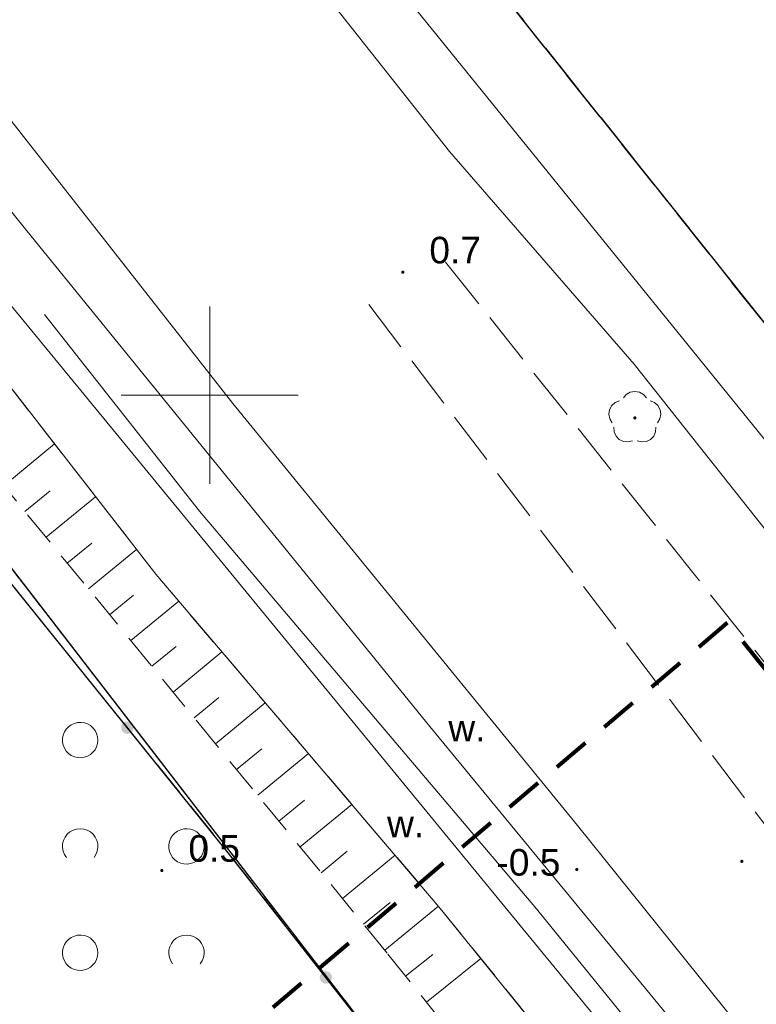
# Model space of a CAD drawing. Extents: x 5474185 to 5474933, y 5916077 to 5916824.
# Tile 97 of 256: x 5474445 to 5474465, y 5916633 to 5916661. Entities that reach past the tile are written whole.
import ezdxf
from ezdxf.enums import TextEntityAlignment as Align

# ---------------------------------------------------------------- set-up
doc = ezdxf.new("R2010")
doc.units = 0
for name, pattern in [('216-500', [2.5, 1.5, -1]), ('PRZER1-1', [1, 0.5, -0.5]), ('PRZER2-1', [1.5, 1, -0.5]), ('PRZER3-1', [2, 1.5, -0.5]), ('PRZER3-2', [2.5, 1.5, -1])]:
    doc.linetypes.add(name, pattern=pattern)
for name, color, linetype, lineweight in [('GESDZI', 253, 'CONTINUOUS', 18), ('GESJOB', 253, 'CONTINUOUS', 35), ('GESKKL', 253, 'CONTINUOUS', 18), ('GESUZY', 253, 'CONTINUOUS', 18), ('GSLINN', 253, 'CONTINUOUS', 18), ('GSLKOG', 253, 'CONTINUOUS', 35), ('GSPRDL', 253, 'CONTINUOUS', 18), ('GSPWPN', 253, 'CONTINUOUS', 13), ('GSPWPN_O', 253, 'CONTINUOUS', 13), ('GSSKOA', 253, 'CONTINUOUS', 18), ('GSSPDR', 253, 'CONTINUOUS', 18), ('GSSPDR_O', 253, 'CONTINUOUS', 18), ('GSSTZI', 254, 'CONTINUOUS', 18), ('GSSZAD', 254, 'CONTINUOUS', 18), ('GSSZSN', 254, 'CONTINUOUS', 18), ('Ramka sekcyjna', 253, 'CONTINUOUS', 18), ('Sieć wodociągowa', 253, 'CONTINUOUS', 40)]:
    doc.layers.add(name, color=color, linetype=linetype, lineweight=lineweight)
doc.styles.add('Arial', font='arial.ttf')

msp = doc.modelspace()

# ---------------------------------------------------------------- hatches: boundary and pattern name
at = {"layer": 'GSLKOG'}
for points in [[(5474447.659653, 5916640.44548), (5474447.615248, 5916640.456214), (5474447.575133, 5916640.478074), (5474447.542043, 5916640.509572), (5474447.518233, 5916640.54856), (5474447.505326, 5916640.592384), (5474447.5042, 5916640.638054), (5474447.514934, 5916640.682459), (5474447.536794, 5916640.722574), (5474447.568292, 5916640.755663), (5474447.60728, 5916640.779473), (5474447.651104, 5916640.79238), (5474447.696774, 5916640.793507), (5474447.741179, 5916640.782773), (5474447.781294, 5916640.760912), (5474447.814383, 5916640.729415), (5474447.838193, 5916640.690426), (5474447.8511, 5916640.646603), (5474447.852227, 5916640.600933), (5474447.841493, 5916640.556528), (5474447.819632, 5916640.516413), (5474447.788135, 5916640.483323), (5474447.749146, 5916640.459514), (5474447.705323, 5916640.446606)], [(5474447.659653, 5916640.44548), (5474447.615248, 5916640.456214), (5474447.575133, 5916640.478074), (5474447.542043, 5916640.509572), (5474447.518233, 5916640.54856), (5474447.505326, 5916640.592384), (5474447.5042, 5916640.638054), (5474447.514934, 5916640.682459), (5474447.536794, 5916640.722574), (5474447.568292, 5916640.755663), (5474447.60728, 5916640.779473), (5474447.651104, 5916640.79238), (5474447.696774, 5916640.793507), (5474447.741179, 5916640.782773), (5474447.781294, 5916640.760912), (5474447.814383, 5916640.729415), (5474447.838193, 5916640.690426), (5474447.8511, 5916640.646603), (5474447.852227, 5916640.600933), (5474447.841493, 5916640.556528), (5474447.819632, 5916640.516413), (5474447.788135, 5916640.483323), (5474447.749146, 5916640.459514), (5474447.705323, 5916640.446606)], [(5474453.258802, 5916633.401288), (5474453.214565, 5916633.412694), (5474453.174786, 5916633.435161), (5474453.142178, 5916633.467157), (5474453.118963, 5916633.506502), (5474453.106722, 5916633.550516), (5474453.106288, 5916633.596198), (5474453.117694, 5916633.640435), (5474453.140161, 5916633.680214), (5474453.172157, 5916633.712822), (5474453.211502, 5916633.736037), (5474453.255516, 5916633.748278), (5474453.301198, 5916633.748712), (5474453.345435, 5916633.737306), (5474453.385214, 5916633.714839), (5474453.417822, 5916633.682843), (5474453.441037, 5916633.643498), (5474453.453278, 5916633.599484), (5474453.453712, 5916633.553802), (5474453.442306, 5916633.509565), (5474453.419839, 5916633.469786), (5474453.387843, 5916633.437178), (5474453.348498, 5916633.413963), (5474453.304484, 5916633.401722)], [(5474453.258802, 5916633.401288), (5474453.214565, 5916633.412694), (5474453.174786, 5916633.435161), (5474453.142178, 5916633.467157), (5474453.118963, 5916633.506502), (5474453.106722, 5916633.550516), (5474453.106288, 5916633.596198), (5474453.117694, 5916633.640435), (5474453.140161, 5916633.680214), (5474453.172157, 5916633.712822), (5474453.211502, 5916633.736037), (5474453.255516, 5916633.748278), (5474453.301198, 5916633.748712), (5474453.345435, 5916633.737306), (5474453.385214, 5916633.714839), (5474453.417822, 5916633.682843), (5474453.441037, 5916633.643498), (5474453.453278, 5916633.599484), (5474453.453712, 5916633.553802), (5474453.442306, 5916633.509565), (5474453.419839, 5916633.469786), (5474453.387843, 5916633.437178), (5474453.348498, 5916633.413963), (5474453.304484, 5916633.401722)]]:
    msp.add_hatch(color=256, dxfattribs=at).paths.add_polyline_path(points)
at = {"layer": 'GSPRDL'}
msp.add_hatch(color=256, dxfattribs=at).paths.add_polyline_path([(5474462, 5916649.315), (5474461.986094, 5916649.317202), (5474461.97355, 5916649.323594), (5474461.963594, 5916649.33355), (5474461.957202, 5916649.346094), (5474461.955, 5916649.36), (5474461.957202, 5916649.373906), (5474461.963594, 5916649.38645), (5474461.97355, 5916649.396406), (5474461.986094, 5916649.402798), (5474462, 5916649.405), (5474462.013906, 5916649.402798), (5474462.02645, 5916649.396406), (5474462.036406, 5916649.38645), (5474462.042798, 5916649.373906), (5474462.045, 5916649.36), (5474462.042798, 5916649.346094), (5474462.036406, 5916649.33355), (5474462.02645, 5916649.323594), (5474462.013906, 5916649.317202)])
at = {"layer": 'GSPWPN'}
for points in [[(5474455.45, 5916653.425), (5474455.438353, 5916653.426533), (5474455.4275, 5916653.431029), (5474455.41818, 5916653.43818), (5474455.411029, 5916653.4475), (5474455.406533, 5916653.458353), (5474455.405, 5916653.47), (5474455.406533, 5916653.481647), (5474455.411029, 5916653.4925), (5474455.41818, 5916653.50182), (5474455.4275, 5916653.508971), (5474455.438353, 5916653.513467), (5474455.45, 5916653.515), (5474455.461647, 5916653.513467), (5474455.4725, 5916653.508971), (5474455.48182, 5916653.50182), (5474455.488971, 5916653.4925), (5474455.493467, 5916653.481647), (5474455.495, 5916653.47), (5474455.493467, 5916653.458353), (5474455.488971, 5916653.4475), (5474455.48182, 5916653.43818), (5474455.4725, 5916653.431029), (5474455.461647, 5916653.426533)], [(5474465.02, 5916636.805), (5474465.008353, 5916636.806533), (5474464.9975, 5916636.811029), (5474464.98818, 5916636.81818), (5474464.981029, 5916636.8275), (5474464.976533, 5916636.838353), (5474464.975, 5916636.85), (5474464.976533, 5916636.861647), (5474464.981029, 5916636.8725), (5474464.98818, 5916636.88182), (5474464.9975, 5916636.888971), (5474465.008353, 5916636.893467), (5474465.02, 5916636.895), (5474465.031647, 5916636.893467), (5474465.0425, 5916636.888971), (5474465.05182, 5916636.88182), (5474465.058971, 5916636.8725), (5474465.063467, 5916636.861647), (5474465.065, 5916636.85), (5474465.063467, 5916636.838353), (5474465.058971, 5916636.8275), (5474465.05182, 5916636.81818), (5474465.0425, 5916636.811029), (5474465.031647, 5916636.806533)], [(5474448.65, 5916636.545), (5474448.638353, 5916636.546533), (5474448.6275, 5916636.551029), (5474448.61818, 5916636.55818), (5474448.611029, 5916636.5675), (5474448.606533, 5916636.578353), (5474448.605, 5916636.59), (5474448.606533, 5916636.601647), (5474448.611029, 5916636.6125), (5474448.61818, 5916636.62182), (5474448.6275, 5916636.628971), (5474448.638353, 5916636.633467), (5474448.65, 5916636.635), (5474448.661647, 5916636.633467), (5474448.6725, 5916636.628971), (5474448.68182, 5916636.62182), (5474448.688971, 5916636.6125), (5474448.693467, 5916636.601647), (5474448.695, 5916636.59), (5474448.693467, 5916636.578353), (5474448.688971, 5916636.5675), (5474448.68182, 5916636.55818), (5474448.6725, 5916636.551029), (5474448.661647, 5916636.546533)], [(5474460.36, 5916636.575), (5474460.348353, 5916636.576533), (5474460.3375, 5916636.581029), (5474460.32818, 5916636.58818), (5474460.321029, 5916636.5975), (5474460.316533, 5916636.608353), (5474460.315, 5916636.62), (5474460.316533, 5916636.631647), (5474460.321029, 5916636.6425), (5474460.32818, 5916636.65182), (5474460.3375, 5916636.658971), (5474460.348353, 5916636.663467), (5474460.36, 5916636.665), (5474460.371647, 5916636.663467), (5474460.3825, 5916636.658971), (5474460.39182, 5916636.65182), (5474460.398971, 5916636.6425), (5474460.403467, 5916636.631647), (5474460.405, 5916636.62), (5474460.403467, 5916636.608353), (5474460.398971, 5916636.5975), (5474460.39182, 5916636.58818), (5474460.3825, 5916636.581029), (5474460.371647, 5916636.576533)]]:
    msp.add_hatch(color=256, dxfattribs=at).paths.add_polyline_path(points)

# ---------------------------------------------------------------- linework, layer by layer
at = {"layer": 'GESDZI', "linetype": 'Continuous', "lineweight": 13}
for p, q in [((5474394.01, 5916741.88, 10.22), (5474473.48, 5916642.23, 10.22)), ((5474473.48, 5916642.23, 10.22), (5474394.01, 5916741.88, 10.22)), ((5474455.96, 5916630.15, 10.22), (5474443.69, 5916646.04, 10.22)), ((5474443.69, 5916646.04, 10.22), (5474455.96, 5916630.15, 10.22))]:
    msp.add_line(p, q, dxfattribs=at)
at = {"layer": 'GESDZI', "linetype": 'Continuous', "lineweight": 13, "elevation": 10.22, "flags": 128}
msp.add_lwpolyline([(5474443.69, 5916646.04), (5474393.53, 5916708.46), (5474352.63, 5916757.58), (5474351.73, 5916758.9), (5474246, 5916681.43), (5474241.05, 5916671.19), (5474244.02, 5916663.45), (5474255.17, 5916645.95), (5474272.74, 5916621.91), (5474307.08, 5916579.16), (5474342.29, 5916532.08), (5474455.96, 5916630.15), (5474443.69, 5916646.04)], close=True, dxfattribs=at)
at = {"layer": 'GESJOB', "linetype": 'PRZER3-2', "lineweight": 30}
for p, q in [((5474394.01, 5916741.88, 10.22), (5474473.48, 5916642.23, 10.22)), ((5474473.48, 5916642.23, 10.22), (5474394.01, 5916741.88, 10.22))]:
    msp.add_line(p, q, dxfattribs=at)
at = {"layer": 'GESKKL', "linetype": 'PRZER3-1', "lineweight": 13}
msp.add_line((5474455.96, 5916630.15, 10.06), (5474443.69, 5916646.04, 10.06), dxfattribs=at)
at = {"layer": 'GESUZY', "linetype": 'PRZER1-1', "lineweight": 13}
for p, q in [((5474394.01, 5916741.88, 10.08), (5474473.48, 5916642.23, 10.08)), ((5474473.48, 5916642.23, 10.08), (5474394.01, 5916741.88, 10.08)), ((5474455.96, 5916630.15, 10.08), (5474443.69, 5916646.04, 10.08)), ((5474443.69, 5916646.04, 10.08), (5474455.96, 5916630.15, 10.08))]:
    msp.add_line(p, q, dxfattribs=at)
at = {"layer": 'GSLINN', "linetype": 'Continuous', "lineweight": 13}
for p, q in [((5474445.34, 5916652.28, 10.3), (5474449.71, 5916646.73, 10.3)), ((5474449.71, 5916646.73, 10.3), (5474459.18, 5916635.57, 10.3)), ((5474459.18, 5916635.57, 10.3), (5474469.27, 5916623.15, 10.3))]:
    msp.add_line(p, q, dxfattribs=at)
at = {"layer": 'GSLKOG', "linetype": 'Continuous', "lineweight": 30}
for p, q in [((5474450.6, 5916637, 10.18), (5474411.78, 5916685.09, 10.18)), ((5474455.96, 5916630.15, 10.18), (5474450.6, 5916637, 10.18))]:
    msp.add_line(p, q, dxfattribs=at)
at = {"layer": 'GSPRDL', "elevation": 10.12, "flags": 128}
for points in [[(5474461.675723, 5916649.923333), (5474461.759447, 5916650.022679), (5474461.872044, 5916650.087494), (5474462, 5916650.11), (5474462.127956, 5916650.087494), (5474462.240553, 5916650.022679), (5474462.324277, 5916649.923333)], [(5474461.364031, 5916649.225674), (5474461.29542, 5916649.335999), (5474461.268571, 5916649.463115), (5474461.286708, 5916649.591763), (5474461.347652, 5916649.706501), (5474461.44409, 5916649.793559), (5474461.564445, 5916649.842485)], [(5474462.435555, 5916649.842485), (5474462.55591, 5916649.793559), (5474462.652348, 5916649.706501), (5474462.713292, 5916649.591763), (5474462.731429, 5916649.463115), (5474462.70458, 5916649.335999), (5474462.635969, 5916649.225674)], [(5474461.931227, 5916648.713649), (5474461.805099, 5916648.682488), (5474461.675908, 5916648.696234), (5474461.559161, 5916648.753237), (5474461.468871, 5916648.846655), (5474461.415875, 5916648.965275), (5474461.406535, 5916649.094859)], [(5474462.593465, 5916649.094859), (5474462.584125, 5916648.965275), (5474462.531129, 5916648.846655), (5474462.440839, 5916648.753237), (5474462.324092, 5916648.696234), (5474462.194901, 5916648.682488), (5474462.068773, 5916648.713649)]]:
    msp.add_lwpolyline(points, dxfattribs=at)
at = {"layer": 'GSSKOA', "linetype": 'PRZER3-1', "lineweight": 13}
for p, q in [((5474470.06, 5916636.94, 10.18), (5474456.4, 5916654.08, 10.18)), ((5474454.49, 5916652.56, 10.18), (5474467.55, 5916635.42, 10.18))]:
    msp.add_line(p, q, dxfattribs=at)
at = {"layer": 'GSSPDR', "linetype": 'Continuous', "lineweight": 13}
for p, q in [((5474430.93, 5916691.61, 10.18), (5474472.83, 5916639.9, 10.18)), ((5474432.51, 5916669.84, 10.18), (5474444.84, 5916654.64, 10.18)), ((5474456.77, 5916656.88, 10.18), (5474448.49, 5916667.33, 10.18)), ((5474465.57, 5916626.76, 10.18), (5474438.88, 5916659.23, 10.18)), ((5474450.65, 5916649.77, 10.18), (5474443.6, 5916658.75, 10.18)), ((5474461.98, 5916650.88, 10.18), (5474456.77, 5916656.88, 10.18)), ((5474440.59, 5916655.1, 10.18), (5474448.48, 5916644.95, 10.18)), ((5474444.84, 5916654.64, 10.18), (5474456.21, 5916640.65, 10.18)), ((5474471.57, 5916638.77, 10.18), (5474461.98, 5916650.88, 10.18)), ((5474460.38, 5916637.86, 10.18), (5474450.65, 5916649.77, 10.18)), ((5474448.48, 5916644.95, 10.18), (5474456.47, 5916635.57, 10.18)), ((5474456.21, 5916640.65, 10.18), (5474470.29, 5916623.58, 10.18)), ((5474474.32, 5916620.56, 10.18), (5474460.38, 5916637.86, 10.18)), ((5474456.47, 5916635.57, 10.18), (5474462.87, 5916627.68, 10.18))]:
    msp.add_line(p, q, dxfattribs=at)
at = {"layer": 'GSSTZI', "linetype": 'PRZER2-1', "lineweight": 13}
for p, q in [((5474411.78, 5916685.09, 10.1), (5474450.6, 5916637, 10.1)), ((5474450.6, 5916637, 10.1), (5474455.96, 5916630.15, 10.1))]:
    msp.add_line(p, q, dxfattribs=at)
at = {"layer": 'GSSZAD', "linetype": 'PRZER2-1', "lineweight": 13}
for p, q in [((5474411.78, 5916685.09, 10.1), (5474450.6, 5916637, 10.1)), ((5474450.6, 5916637, 10.1), (5474455.96, 5916630.15, 10.1))]:
    msp.add_line(p, q, dxfattribs=at)
at = {"layer": 'GSSZAD', "elevation": 10.1, "flags": 128}
for points in [[(5474446.845, 5916640.271005), (5474446.835964, 5916640.365631), (5474446.809184, 5916640.456836), (5474446.765627, 5916640.541325), (5474446.706867, 5916640.616045), (5474446.635028, 5916640.678293), (5474446.552708, 5916640.725821), (5474446.462879, 5916640.756911), (5474446.368791, 5916640.770439), (5474446.273843, 5916640.765916), (5474446.181466, 5916640.743505), (5474446.095, 5916640.704018), (5474446.01757, 5916640.64888), (5474445.951973, 5916640.580084), (5474445.900582, 5916640.500118), (5474445.865254, 5916640.411871), (5474445.847264, 5916640.318533), (5474445.847264, 5916640.223477), (5474445.865254, 5916640.130139), (5474445.900582, 5916640.041892), (5474445.951973, 5916639.961926), (5474446.01757, 5916639.89313), (5474446.095, 5916639.837992), (5474446.181466, 5916639.798505), (5474446.273843, 5916639.776094), (5474446.368791, 5916639.771571), (5474446.462879, 5916639.785099), (5474446.552708, 5916639.816189), (5474446.635028, 5916639.863717), (5474446.706867, 5916639.925965), (5474446.765627, 5916640.000685), (5474446.809184, 5916640.085174), (5474446.835964, 5916640.176379), (5474446.845, 5916640.271005)], [(5474449.845, 5916637.271005), (5474449.835964, 5916637.365631), (5474449.809184, 5916637.456836), (5474449.765627, 5916637.541325), (5474449.706867, 5916637.616045), (5474449.635028, 5916637.678293), (5474449.552708, 5916637.725821), (5474449.462879, 5916637.756911), (5474449.368791, 5916637.770439), (5474449.273843, 5916637.765916), (5474449.181466, 5916637.743505), (5474449.095, 5916637.704018), (5474449.01757, 5916637.64888), (5474448.951973, 5916637.580084), (5474448.900582, 5916637.500118), (5474448.865254, 5916637.411871), (5474448.847264, 5916637.318533), (5474448.847264, 5916637.223477), (5474448.865254, 5916637.130139), (5474448.900582, 5916637.041892), (5474448.951973, 5916636.961926), (5474449.01757, 5916636.89313), (5474449.095, 5916636.837992), (5474449.181466, 5916636.798505), (5474449.273843, 5916636.776094), (5474449.368791, 5916636.771571), (5474449.462879, 5916636.785099), (5474449.552708, 5916636.816189), (5474449.635028, 5916636.863717), (5474449.706867, 5916636.925965), (5474449.765627, 5916637.000685), (5474449.809184, 5916637.085174), (5474449.835964, 5916637.176379), (5474449.845, 5916637.271005)], [(5474446.845, 5916634.271005), (5474446.835964, 5916634.365631), (5474446.809184, 5916634.456836), (5474446.765627, 5916634.541325), (5474446.706867, 5916634.616045), (5474446.635028, 5916634.678293), (5474446.552708, 5916634.725821), (5474446.462879, 5916634.756911), (5474446.368791, 5916634.770439), (5474446.273843, 5916634.765916), (5474446.181466, 5916634.743505), (5474446.095, 5916634.704018), (5474446.01757, 5916634.64888), (5474445.951973, 5916634.580084), (5474445.900582, 5916634.500118), (5474445.865254, 5916634.411871), (5474445.847264, 5916634.318533), (5474445.847264, 5916634.223477), (5474445.865254, 5916634.130139), (5474445.900582, 5916634.041892), (5474445.951973, 5916633.961926), (5474446.01757, 5916633.89313), (5474446.095, 5916633.837992), (5474446.181466, 5916633.798505), (5474446.273843, 5916633.776094), (5474446.368791, 5916633.771571), (5474446.462879, 5916633.785099), (5474446.552708, 5916633.816189), (5474446.635028, 5916633.863717), (5474446.706867, 5916633.925965), (5474446.765627, 5916634.000685), (5474446.809184, 5916634.085174), (5474446.835964, 5916634.176379), (5474446.845, 5916634.271005)]]:
    msp.add_lwpolyline(points, close=True, dxfattribs=at)
for points in [[(5474445.954688, 5916636.958505), (5474445.899433, 5916637.044136), (5474445.862688, 5916637.139191), (5474445.84598, 5916637.239723), (5474445.850002, 5916637.341554), (5474445.874588, 5916637.440454), (5474445.918717, 5916637.532315), (5474445.980554, 5916637.61332), (5474446.057532, 5916637.680104), (5474446.146452, 5916637.729894), (5474446.24362, 5916637.760619), (5474446.345, 5916637.771005), (5474446.44638, 5916637.760619), (5474446.543548, 5916637.729894), (5474446.632468, 5916637.680104), (5474446.709446, 5916637.61332), (5474446.771283, 5916637.532315), (5474446.815412, 5916637.440454), (5474446.839998, 5916637.341554), (5474446.84402, 5916637.239723), (5474446.827312, 5916637.139191), (5474446.790567, 5916637.044136), (5474446.735312, 5916636.958505)], [(5474448.954688, 5916633.958505), (5474448.899433, 5916634.044136), (5474448.862688, 5916634.139191), (5474448.84598, 5916634.239723), (5474448.850002, 5916634.341554), (5474448.874588, 5916634.440454), (5474448.918717, 5916634.532315), (5474448.980554, 5916634.61332), (5474449.057532, 5916634.680104), (5474449.146452, 5916634.729894), (5474449.24362, 5916634.760619), (5474449.345, 5916634.771005), (5474449.44638, 5916634.760619), (5474449.543548, 5916634.729894), (5474449.632468, 5916634.680104), (5474449.709446, 5916634.61332), (5474449.771283, 5916634.532315), (5474449.815412, 5916634.440454), (5474449.839998, 5916634.341554), (5474449.84402, 5916634.239723), (5474449.827312, 5916634.139191), (5474449.790567, 5916634.044136), (5474449.735312, 5916633.958505)]]:
    msp.add_lwpolyline(points, dxfattribs=at)
at = {"layer": 'GSSZSN', "linetype": 'PRZER2-1', "lineweight": 13}
for p, q in [((5474440.59, 5916655.1, 10.06), (5474448.48, 5916644.95, 10.06)), ((5474455.01, 5916634.26, 10.06), (5474443.49, 5916648.3, 10.06)), ((5474448.48, 5916644.95, 10.06), (5474456.47, 5916635.57, 10.06)), ((5474456.47, 5916635.57, 10.06), (5474462.87, 5916627.68, 10.06)), ((5474466.89, 5916619.39, 10.06), (5474455.01, 5916634.26, 10.06))]:
    msp.add_line(p, q, dxfattribs=at)
at = {"layer": 'GSSZSN', "linetype": 'Continuous', "lineweight": 18, "elevation": 10.06, "flags": 128}
for points in [[(5474444.189406, 5916647.4476), (5474445.623699, 5916648.624456)], [(5474444.786623, 5916646.71974), (5474445.494177, 5916647.300297)], [(5474445.383841, 5916645.991881), (5474446.779762, 5916647.137252)], [(5474445.981059, 5916645.264022), (5474446.669426, 5916645.828836)], [(5474446.578276, 5916644.536163), (5474447.935824, 5916645.650049)], [(5474447.175494, 5916643.808304), (5474447.845629, 5916644.358159)], [(5474447.772712, 5916643.080445), (5474449.126392, 5916644.191157)], [(5474448.369929, 5916642.352586), (5474449.053474, 5916642.913443)], [(5474448.967147, 5916641.624727), (5474450.347646, 5916642.757444)], [(5474449.564365, 5916640.896868), (5474450.261319, 5916641.468728)], [(5474450.161582, 5916640.169009), (5474451.5689, 5916641.323732)], [(5474450.7588, 5916639.44115), (5474451.469164, 5916640.024013)], [(5474451.356018, 5916638.713291), (5474452.790155, 5916639.890019)], [(5474451.953235, 5916637.985432), (5474452.677009, 5916638.579297)], [(5474452.550453, 5916637.257573), (5474454.011409, 5916638.456306)], [(5474453.147671, 5916636.529714), (5474453.884853, 5916637.134582)], [(5474453.744888, 5916635.801855), (5474455.232663, 5916637.022593)], [(5474454.342106, 5916635.073996), (5474455.092698, 5916635.689866)], [(5474454.939324, 5916634.346137), (5474456.453917, 5916635.58888)], [(5474455.528129, 5916633.611467), (5474456.295867, 5916634.224831)], [(5474456.115805, 5916632.875882), (5474457.65674, 5916634.106972)]]:
    msp.add_lwpolyline(points, dxfattribs=at)
at = {"layer": 'Ramka sekcyjna', "linetype": 'Continuous', "lineweight": 18, "elevation": 100, "flags": 128}
for points in [[(5474450, 5916647.5), (5474450, 5916652.5)], [(5474452.5, 5916650), (5474447.5, 5916650)]]:
    msp.add_lwpolyline(points, dxfattribs=at)
at = {"layer": 'Sieć wodociągowa', "linetype": '216-500', "lineweight": 80, "ltscale": 0.7, "flags": 128}
msp.add_lwpolyline([(5474639.869806, 5916212.126617), (5474591.959812, 5916281.625874), (5474551.712383, 5916254.056825), (5474329.196562, 5916529.052215), (5474464.624498, 5916643.592803), (5474589.816575, 5916486.173867), (5474604.985748, 5916472.173823), (5474772.523912, 5916261.364361), (5474653.387527, 5916193.483494), (5474639.869806, 5916212.126617)], close=True, dxfattribs=at)

# ---------------------------------------------------------------- texts
at = {"layer": 'GSPWPN_O', "linetype": 'Continuous', "lineweight": 0, "style": 'Arial'}
for s, p in [('0.7', (5474456.2, 5916653.72, 10.8)), ('0.5', (5474449.4, 5916636.84, 10.8)), ('-0.5', (5474458.093512, 5916636.447045, 10.8))]:
    msp.add_text(s, height=0.75, dxfattribs=at).set_placement(p)
at = {"layer": 'GSSPDR_O', "linetype": 'Continuous', "lineweight": 0, "style": 'Arial'}
for p in [(5474457.26, 5916640.234551, 10.8), (5474455.53, 5916637.53042, 10.8)]:
    msp.add_text('w.', height=0.75, dxfattribs=at).set_placement(p, align=Align.CENTER)

doc.saveas('drawing.dxf')
